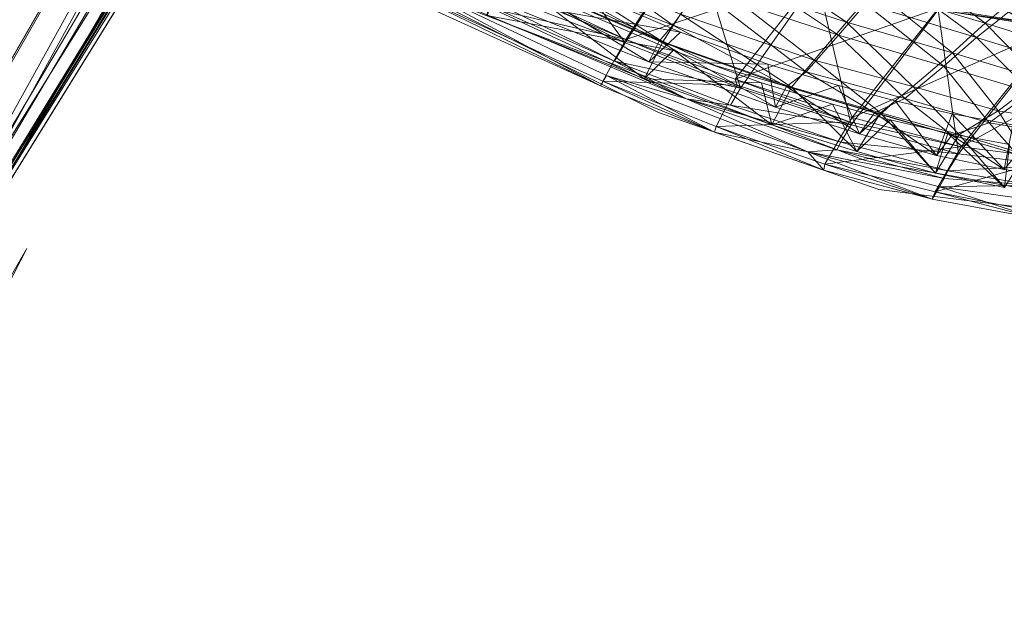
# Model space of a CAD drawing. Header units: inches. Extents: x -296 to -171, y 54 to 179.
# Tile 40 of 75: x -279.71 to -273.84, y 61.8 to 65.35. Entities that reach past the tile are written whole.
import ezdxf

# ---------------------------------------------------------------- set-up
doc = ezdxf.new("R2010")
doc.units = ezdxf.units.IN
doc.header["$LTSCALE"] = 0.299896
doc.header["$MEASUREMENT"] = 0
doc.layers.add('A-FURN-HAWORTH-ATT', color=7, linetype='Continuous')
doc.layers.add('CET Default', color=7, linetype='Continuous')
doc.layers.add('A-FURN-P-SEAT', color=7, linetype='Continuous', true_color=0xce0000)
doc.layers.add('CET color Grey80', color=7, linetype='Continuous', true_color=0xcccdc8)
doc.styles.add('Arial', font='arial.ttf')

# ---------------------------------------------------------------- blocks, each defined once
blk = doc.blocks.new('*C69')
at = {"layer": 'A-FURN-P-SEAT', "linetype": 'Continuous', "lineweight": 0}
for points in [[(-0.8605, 27.5778), (-0.8924, 26.9027), (-0.8924, 25.7328), (-0.8605, 25.0576), (-0.8605, 27.5778)], [(9.791, 16.3322), (9.1557, 16.8699), (8.3723, 18.997), (7.887, 19.905), (7.0434, 20.8539), (6.4797, 21.2731), (5.6944, 21.6159), (3.8709, 22.0595), (1.2873, 22.2892), (-1.2873, 22.2892), (-3.8709, 22.0595), (-5.6944, 21.6159), (-6.7786, 21.1517), (-7.887, 19.905), (-8.3723, 18.997), (-9.1557, 16.8699), (-9.791, 16.3322), (-9.8056, 15.7726), (-5.8614, 16.3932), (1.7221, 16.5101), (7.1642, 16.1882), (9.8056, 15.7726), (9.791, 16.3322)]]:
    blk.add_lwpolyline(points, close=True, dxfattribs=at)
for points in [[(8.5259, 1.417), (1.7658, 11.352), (1.7183, 11.6179), (1.9567, 11.9406), (13.1683, 15.9804), (13.3484, 16.1786), (13.3874, 16.5331), (13.3874, 16.5331), (13.2065, 16.9112), (12.8493, 16.9854), (1.3996, 13.6518), (1.1322, 13.6888), (0.8989, 14.0153), (0.5164, 26.0845), (0.1372, 26.3058), (-0.5282, 26.0868), (-0.9007, 14.0144), (-1.0185, 13.7714), (-1.4012, 13.6505), (-12.9979, 17.0163)], [(3.7176, 22.4706), (0, 22.6994), (-3.7176, 22.4706), (-5.0865, 22.2104), (-6.8159, 21.4823), (-7.6765, 20.6877), (-9.5419, 20.26), (-9.9815, 19.7036), (-10.0826, 18.8126), (-10.3897, 18.8231), (-10.5124, 17.6049), (-10.115, 16.4274), (-9.7353, 16.1932), (-8.2639, 16.9075), (-7.6002, 18.3869), (-5.8408, 18.5032), (-4.4815, 18.2375), (-3.4639, 17.7498), (-2.6681, 16.8798), (-2.2447, 16.0431), (-2.034, 14.7768), (-1.9097, 11.9308)], [(2.0107, 22.5662), (-2.0107, 22.5662), (-4.9304, 22.1023), (-6.3739, 21.5788), (-7.3101, 20.9475), (-8.4111, 19.1248), (-9.0643, 17.3986), (-9.8345, 16.6853), (-9.9496, 15.9832), (-9.8317, 15.7688), (-9.5944, 15.8711), (-9.1633, 16.7867), (-7.2332, 17.7614), (-3.5833, 18.9446), (-1.9328, 19.216), (0, 19.3589), (1.9328, 19.216), (4.1951, 18.844)]]:
    blk.add_lwpolyline(points, dxfattribs=at)
at = {"layer": 'A-FURN-HAWORTH-ATT', "linetype": 'Continuous', "style": 'Arial'}
for tag in ['CAPPN', 'CAPTG', 'CAPQT', 'CAPMC', 'CAPMG', 'L2', 'L3', 'PSPN', 'PST1', 'PST2', 'PST3', 'PSQT', 'PSMC', 'L1']:
    blk.add_attdef(tag, (0, 0), '', height=0.00394, dxfattribs=at).dxf.unprotected_set("ltscale", 0)
blk = doc.blocks.new('*C115')
at = {"layer": 'CET color Grey80', "linetype": 'Continuous', "lineweight": 0}
for points in [[(-0.5754, 13.6971, 4.112), (-0.8973, 14.1225, 4.052), (-0.5366, 25.8152, 2.9071), (-0.5754, 13.6971, 4.112)], [(-0.8973, 14.1225, 4.052), (-0.5086, 25.7904, 3.4131), (-0.5366, 25.8152, 2.9071), (-0.8973, 14.1225, 4.052)], [(-0.5754, 13.6971, 4.112), (-0.5366, 25.8152, 2.9071), (-0.4438, 25.407, 2.8919), (-0.5754, 13.6971, 4.112)], [(0.8955, 14.1235, 4.052), (0.4322, 25.407, 2.8919), (0.525, 25.8152, 2.9074), (0.8955, 14.1235, 4.052)], [(0.8422, 13.9568, 5.914), (0.525, 25.8152, 2.9074), (0.5021, 25.7898, 3.4128), (0.8422, 13.9568, 5.914)], [(0.8422, 13.9568, 5.914), (0.8955, 14.1235, 4.052), (0.525, 25.8152, 2.9074), (0.8422, 13.9568, 5.914)], [(-0.8973, 14.1225, 4.052), (-0.8439, 13.9526, 5.9165), (-0.5086, 25.7904, 3.4131), (-0.8973, 14.1225, 4.052)], [(-0.8197, 13.8845, 5.9534), (-0.5086, 25.7904, 3.4131), (-0.8439, 13.9526, 5.9165), (-0.8197, 13.8845, 5.9534)], [(-0.8197, 13.8845, 5.9534), (-0.4993, 25.7794, 3.4449), (-0.5086, 25.7904, 3.4131), (-0.8197, 13.8845, 5.9534)], [(-0.8024, 13.9896, 5.9322), (-0.4993, 25.7794, 3.4449), (-0.8197, 13.8845, 5.9534), (-0.8024, 13.9896, 5.9322)], [(-0.8024, 13.9896, 5.9322), (-0.4909, 25.7659, 3.4724), (-0.4993, 25.7794, 3.4449), (-0.8024, 13.9896, 5.9322)], [(-0.4056, 25.6771, 3.6151), (-0.4909, 25.7659, 3.4724), (-0.8024, 13.9896, 5.9322), (-0.4056, 25.6771, 3.6151)], [(0.4057, 25.6771, 3.615), (0.8009, 13.9907, 5.9322), (0.4864, 25.7656, 3.4729), (0.4057, 25.6771, 3.615)], [(0.4864, 25.7656, 3.4729), (0.8203, 14.0189, 5.9177), (0.4942, 25.7793, 3.4452), (0.4864, 25.7656, 3.4729)], [(0.4864, 25.7656, 3.4729), (0.8009, 13.9907, 5.9322), (0.8203, 14.0189, 5.9177), (0.4864, 25.7656, 3.4729)], [(0.4942, 25.7793, 3.4452), (0.8422, 13.9568, 5.914), (0.5021, 25.7898, 3.4128), (0.4942, 25.7793, 3.4452)], [(0.4942, 25.7793, 3.4452), (0.8203, 14.0189, 5.9177), (0.8422, 13.9568, 5.914), (0.4942, 25.7793, 3.4452)], [(-0.4056, 25.6771, 3.6151), (-0.8024, 13.9896, 5.9322), (-0.5373, 13.6059, 6.0459), (-0.4056, 25.6771, 3.6151)], [(-0.1834, 13.697, 6.0459), (-0.4056, 25.6771, 3.6151), (-0.5373, 13.6059, 6.0459), (-0.1834, 13.697, 6.0459)], [(-0.1834, 13.697, 6.0459), (-0.2301, 25.6627, 3.7106), (-0.4056, 25.6771, 3.6151), (-0.1834, 13.697, 6.0459)], [(0.1824, 13.697, 6.0459), (0.5349, 13.607, 6.0459), (0.4057, 25.6771, 3.615), (0.1824, 13.697, 6.0459)], [(0.1824, 13.697, 6.0459), (0.4057, 25.6771, 3.615), (0.2301, 25.6627, 3.7107), (0.1824, 13.697, 6.0459)], [(0.4057, 25.6771, 3.615), (0.5349, 13.607, 6.0459), (0.8009, 13.9907, 5.9322), (0.4057, 25.6771, 3.615)], [(-0.1834, 13.697, 6.0459), (0.2301, 25.6627, 3.7107), (-0.2301, 25.6627, 3.7106), (-0.1834, 13.697, 6.0459)], [(-0.1834, 13.697, 6.0459), (0.1824, 13.697, 6.0459), (0.2301, 25.6627, 3.7107), (-0.1834, 13.697, 6.0459)], [(-0.1958, 13.795, 4.112), (-0.5754, 13.6971, 4.112), (-0.4438, 25.407, 2.8919), (-0.1958, 13.795, 4.112)], [(-0.1958, 13.795, 4.112), (-0.4438, 25.407, 2.8919), (-0.2171, 25.2331, 2.8919), (-0.1958, 13.795, 4.112)], [(0.5733, 13.6979, 4.112), (0.2055, 25.2331, 2.8919), (0.4322, 25.407, 2.8919), (0.5733, 13.6979, 4.112)], [(0.8955, 14.1235, 4.052), (0.5733, 13.6979, 4.112), (0.4322, 25.407, 2.8919), (0.8955, 14.1235, 4.052)], [(0.5733, 13.6979, 4.112), (0.1947, 13.795, 4.112), (0.2055, 25.2331, 2.8919), (0.5733, 13.6979, 4.112)], [(-3.3392, 22.5066, 34.2445), (-1.9903, 22.601, 34.4817), (-1.9909, 22.6349, 34.3989), (-3.3392, 22.5066, 34.2445)], [(-3.3392, 22.5066, 34.2445), (-1.9909, 22.6349, 34.3989), (-1.9912, 22.5451, 34.184), (-3.3392, 22.5066, 34.2445)], [(-3.3392, 22.5066, 34.2445), (-3.3375, 22.4737, 34.3124), (-1.9903, 22.601, 34.4817), (-3.3392, 22.5066, 34.2445)], [(-3.3328, 22.1909, 34.3894), (-1.9903, 22.601, 34.4817), (-3.3375, 22.4737, 34.3124), (-3.3328, 22.1909, 34.3894)], [(-3.3328, 22.1909, 34.3894), (-1.9906, 22.36, 34.5345), (-1.9903, 22.601, 34.4817), (-3.3328, 22.1909, 34.3894)], [(-4.0665, 22.4043, 34.1184), (-3.3375, 22.4737, 34.3124), (-3.3392, 22.5066, 34.2445), (-4.0665, 22.4043, 34.1184)], [(-4.0665, 22.4043, 34.1184), (-3.3392, 22.5066, 34.2445), (-3.34, 22.4347, 34.0439), (-4.0665, 22.4043, 34.1184)], [(-3.8232, 22.3161, 33.8575), (-3.34, 22.4347, 34.0439), (-1.9912, 22.5451, 34.184), (-3.8232, 22.3161, 33.8575)], [(-3.8232, 22.3161, 33.8575), (-1.9912, 22.5451, 34.184), (-1.9909, 22.4786, 34.0906), (-3.8232, 22.3161, 33.8575)], [(-3.3392, 22.5066, 34.2445), (-1.9912, 22.5451, 34.184), (-3.34, 22.4347, 34.0439), (-3.3392, 22.5066, 34.2445)], [(-4.0665, 22.4043, 34.1184), (-4.0577, 22.3714, 34.1754), (-3.3375, 22.4737, 34.3124), (-4.0665, 22.4043, 34.1184)], [(-4.044, 22.0949, 34.2593), (-3.3375, 22.4737, 34.3124), (-4.0577, 22.3714, 34.1754), (-4.044, 22.0949, 34.2593)], [(-4.044, 22.0949, 34.2593), (-3.3328, 22.1909, 34.3894), (-3.3375, 22.4737, 34.3124), (-4.044, 22.0949, 34.2593)], [(-3.3384, 22.3366, 33.8978), (-3.8232, 22.3161, 33.8575), (-1.9909, 22.4786, 34.0906), (-3.3384, 22.3366, 33.8978)], [(-2.5414, 22.4818, 37.3861), (-2.4659, 22.2432, 34.1895), (-3.6098, 22.1061, 34.0128), (-2.5414, 22.4818, 37.3861)], [(-2.5414, 22.4818, 37.3861), (-3.6098, 22.1061, 34.0128), (-3.544, 22.3399, 37.2245), (-2.5414, 22.4818, 37.3861)], [(-3.544, 22.3399, 37.2245), (-2.5359, 22.208, 37.5418), (-2.5414, 22.4818, 37.3861), (-3.544, 22.3399, 37.2245)], [(-3.3384, 22.3366, 33.8978), (-1.9909, 22.4786, 34.0906), (-1.9906, 22.4254, 34.0536), (-3.3384, 22.3366, 33.8978)], [(-4.7451, 22.2753, 33.9393), (-4.0577, 22.3714, 34.1754), (-4.0665, 22.4043, 34.1184), (-4.7451, 22.2753, 33.9393)], [(-4.7451, 22.2753, 33.9393), (-4.0665, 22.4043, 34.1184), (-4.6073, 22.2285, 33.7473), (-4.7451, 22.2753, 33.9393)], [(-3.8232, 22.3161, 33.8575), (-4.6073, 22.2285, 33.7473), (-3.34, 22.4347, 34.0439), (-3.8232, 22.3161, 33.8575)], [(-4.0665, 22.4043, 34.1184), (-3.34, 22.4347, 34.0439), (-4.6073, 22.2285, 33.7473), (-4.0665, 22.4043, 34.1184)], [(-3.3389, 22.211, 33.8543), (-3.3384, 22.3366, 33.8978), (-1.9906, 22.4254, 34.0536), (-3.3389, 22.211, 33.8543)], [(-3.3389, 22.211, 33.8543), (-1.9906, 22.4254, 34.0536), (-1.9922, 22.2993, 34.0172), (-3.3389, 22.211, 33.8543)], [(-4.7451, 22.2753, 33.9393), (-4.7313, 22.2419, 34.0018), (-4.0577, 22.3714, 34.1754), (-4.7451, 22.2753, 33.9393)], [(-4.7344, 21.9493, 34.0739), (-4.044, 22.0949, 34.2593), (-4.0577, 22.3714, 34.1754), (-4.7344, 21.9493, 34.0739)], [(-4.7344, 21.9493, 34.0739), (-4.0577, 22.3714, 34.1754), (-4.7313, 22.2419, 34.0018), (-4.7344, 21.9493, 34.0739)], [(-3.544, 22.3399, 37.2245), (-4.1617, 22.0106, 33.9011), (-4.3409, 22.1959, 37.0291), (-3.544, 22.3399, 37.2245)], [(-4.3409, 22.1959, 37.0291), (-3.5314, 22.093, 37.3793), (-3.544, 22.3399, 37.2245), (-4.3409, 22.1959, 37.0291)], [(-3.544, 22.3399, 37.2245), (-3.6098, 22.1061, 34.0128), (-4.1617, 22.0106, 33.9011), (-3.544, 22.3399, 37.2245)], [(-4.0697, 22.1008, 33.6905), (-4.0685, 22.2171, 33.7458), (-3.3384, 22.3366, 33.8978), (-4.0697, 22.1008, 33.6905)], [(-4.0697, 22.1008, 33.6905), (-3.3384, 22.3366, 33.8978), (-3.3389, 22.211, 33.8543), (-4.0697, 22.1008, 33.6905)], [(-4.0685, 22.2171, 33.7458), (-3.8232, 22.3161, 33.8575), (-3.3384, 22.3366, 33.8978), (-4.0685, 22.2171, 33.7458)], [(-2.5248, 22.3786, 37.3311), (-3.5177, 22.2377, 37.1713), (-3.5932, 21.9895, 34.0211), (-2.5248, 22.3786, 37.3311)], [(-2.5248, 22.3786, 37.3311), (-3.5932, 21.9895, 34.0211), (-2.4554, 22.1259, 34.1983), (-2.5248, 22.3786, 37.3311)], [(-3.544, 22.3399, 37.2245), (-3.5314, 22.093, 37.3793), (-2.5359, 22.208, 37.5418), (-3.544, 22.3399, 37.2245)], [(-3.5177, 22.2377, 37.1713), (-2.5248, 22.3786, 37.3311), (-2.5216, 22.2145, 37.4247), (-3.5177, 22.2377, 37.1713)], [(-3.3328, 22.1909, 34.3894), (-1.9911, 22.3109, 34.5064), (-1.9906, 22.36, 34.5345), (-3.3328, 22.1909, 34.3894)], [(-5.3908, 22.1024, 33.6732), (-4.7313, 22.2419, 34.0018), (-4.7451, 22.2753, 33.9393), (-5.3908, 22.1024, 33.6732)], [(-5.3908, 22.1024, 33.6732), (-4.7451, 22.2753, 33.9393), (-4.6073, 22.2285, 33.7473), (-5.3908, 22.1024, 33.6732)], [(-4.7487, 22.0795, 33.5398), (-4.7506, 22.1312, 33.5854), (-3.8232, 22.3161, 33.8575), (-4.7487, 22.0795, 33.5398)], [(-4.7506, 22.1312, 33.5854), (-4.6073, 22.2285, 33.7473), (-3.8232, 22.3161, 33.8575), (-4.7506, 22.1312, 33.5854)], [(-4.7487, 22.0795, 33.5398), (-3.8232, 22.3161, 33.8575), (-4.0685, 22.2171, 33.7458), (-4.7487, 22.0795, 33.5398)], [(-3.3677, 21.4297, 33.7093), (-1.9911, 22.3109, 34.5064), (-3.3328, 22.1909, 34.3894), (-3.3677, 21.4297, 33.7093)], [(-3.3389, 22.211, 33.8543), (-1.9922, 22.2993, 34.0172), (-1.9965, 21.6159, 33.8817), (-3.3389, 22.211, 33.8543)], [(-5.391, 21.9589, 33.3166), (-5.3929, 22.0169, 33.4268), (-4.6073, 22.2285, 33.7473), (-5.391, 21.9589, 33.3166)], [(-5.3908, 22.1024, 33.6732), (-4.6073, 22.2285, 33.7473), (-5.3929, 22.0169, 33.4268), (-5.3908, 22.1024, 33.6732)], [(-5.391, 21.9589, 33.3166), (-4.6073, 22.2285, 33.7473), (-4.7506, 22.1312, 33.5854), (-5.391, 21.9589, 33.3166)], [(-5.3908, 22.1024, 33.6732), (-5.3844, 22.0559, 33.7545), (-4.7313, 22.2419, 34.0018), (-5.3908, 22.1024, 33.6732)], [(-5.3844, 21.7459, 33.844), (-4.7344, 21.9493, 34.0739), (-4.7313, 22.2419, 34.0018), (-5.3844, 21.7459, 33.844)], [(-5.3844, 21.7459, 33.844), (-4.7313, 22.2419, 34.0018), (-5.3844, 22.0559, 33.7545), (-5.3844, 21.7459, 33.844)], [(-4.7518, 21.9601, 33.4825), (-4.7487, 22.0795, 33.5398), (-4.0685, 22.2171, 33.7458), (-4.7518, 21.9601, 33.4825)], [(-4.7518, 21.9601, 33.4825), (-4.0685, 22.2171, 33.7458), (-4.0697, 22.1008, 33.6905), (-4.7518, 21.9601, 33.4825)], [(-3.5177, 22.2377, 37.1713), (-4.3071, 22.0949, 36.9781), (-4.1399, 21.8948, 33.9093), (-3.5177, 22.2377, 37.1713)], [(-4.3071, 22.0949, 36.9781), (-3.5177, 22.2377, 37.1713), (-3.5091, 22.101, 37.2636), (-4.3071, 22.0949, 36.9781)], [(-3.5177, 22.2377, 37.1713), (-4.1399, 21.8948, 33.9093), (-3.5932, 21.9895, 34.0211), (-3.5177, 22.2377, 37.1713)], [(-3.3716, 21.4494, 33.6904), (-4.0697, 22.1008, 33.6905), (-3.3389, 22.211, 33.8543), (-3.3716, 21.4494, 33.6904)], [(-2.5297, 22.0468, 37.4148), (-2.5359, 22.208, 37.5418), (-3.5314, 22.093, 37.3793), (-2.5297, 22.0468, 37.4148)], [(-3.5177, 22.2377, 37.1713), (-2.5216, 22.2145, 37.4247), (-3.5091, 22.101, 37.2636), (-3.5177, 22.2377, 37.1713)], [(-2.5249, 22.1232, 37.325), (-3.5091, 22.101, 37.2636), (-2.5216, 22.2145, 37.4247), (-2.5249, 22.1232, 37.325)], [(-3.3389, 22.211, 33.8543), (-1.9965, 21.6159, 33.8817), (-3.3716, 21.4494, 33.6904), (-3.3389, 22.211, 33.8543)], [(-4.3409, 22.1959, 37.0291), (-4.5928, 21.9092, 33.7848), (-4.8603, 22.0804, 36.8887), (-4.3409, 22.1959, 37.0291)], [(-4.8603, 22.0804, 36.8887), (-4.3297, 21.9432, 37.1923), (-4.3409, 22.1959, 37.0291), (-4.8603, 22.0804, 36.8887)], [(-4.3409, 22.1959, 37.0291), (-4.1617, 22.0106, 33.9011), (-4.5928, 21.9092, 33.7848), (-4.3409, 22.1959, 37.0291)], [(-4.3409, 22.1959, 37.0291), (-4.3297, 21.9432, 37.1923), (-3.5314, 22.093, 37.3793), (-4.3409, 22.1959, 37.0291)], [(-4.1288, 21.2879, 33.5363), (-3.3677, 21.4297, 33.7093), (-3.3328, 22.1909, 34.3894), (-4.1288, 21.2879, 33.5363)], [(-4.1288, 21.2879, 33.5363), (-3.3328, 22.1909, 34.3894), (-4.0158, 22.0693, 34.2334), (-4.1288, 21.2879, 33.5363)], [(-4.044, 22.0949, 34.2593), (-4.0158, 22.0693, 34.2334), (-3.3328, 22.1909, 34.3894), (-4.044, 22.0949, 34.2593)], [(-5.9911, 21.8893, 33.3267), (-5.3844, 22.0559, 33.7545), (-5.3908, 22.1024, 33.6732), (-5.9911, 21.8893, 33.3267)], [(-5.9911, 21.8893, 33.3267), (-5.3908, 22.1024, 33.6732), (-5.3929, 22.0169, 33.4268), (-5.9911, 21.8893, 33.3267)], [(-5.3882, 21.9081, 33.2687), (-5.391, 21.9589, 33.3166), (-4.7506, 22.1312, 33.5854), (-5.3882, 21.9081, 33.2687)], [(-5.3882, 21.9081, 33.2687), (-4.7506, 22.1312, 33.5854), (-4.7487, 22.0795, 33.5398), (-5.3882, 21.9081, 33.2687)], [(-4.3071, 22.0949, 36.9781), (-4.8206, 21.9819, 36.8371), (-4.5669, 21.7942, 33.7934), (-4.3071, 22.0949, 36.9781)], [(-4.8206, 21.9819, 36.8371), (-4.3071, 22.0949, 36.9781), (-4.3019, 21.9546, 37.0781), (-4.8206, 21.9819, 36.8371)], [(-4.1382, 21.3052, 33.5155), (-4.7518, 21.9601, 33.4825), (-4.0697, 22.1008, 33.6905), (-4.1382, 21.3052, 33.5155)], [(-4.7344, 21.9493, 34.0739), (-4.0158, 22.0693, 34.2334), (-4.044, 22.0949, 34.2593), (-4.7344, 21.9493, 34.0739)], [(-4.3071, 22.0949, 36.9781), (-4.5669, 21.7942, 33.7934), (-4.1399, 21.8948, 33.9093), (-4.3071, 22.0949, 36.9781)], [(-3.5387, 21.8981, 37.2235), (-3.5314, 22.093, 37.3793), (-4.3297, 21.9432, 37.1923), (-3.5387, 21.8981, 37.2235)], [(-4.3071, 22.0949, 36.9781), (-3.5091, 22.101, 37.2636), (-4.3019, 21.9546, 37.0781), (-4.3071, 22.0949, 36.9781)], [(-3.5323, 21.9775, 37.1363), (-4.3019, 21.9546, 37.0781), (-3.5091, 22.101, 37.2636), (-3.5323, 21.9775, 37.1363)], [(-3.3716, 21.4494, 33.6904), (-4.1382, 21.3052, 33.5155), (-4.0697, 22.1008, 33.6905), (-3.3716, 21.4494, 33.6904)], [(-2.5297, 22.0468, 37.4148), (-3.5314, 22.093, 37.3793), (-3.5387, 21.8981, 37.2235), (-2.5297, 22.0468, 37.4148)], [(-2.544, 21.878, 37.0953), (-3.5323, 21.9775, 37.1363), (-2.5249, 22.1232, 37.325), (-2.544, 21.878, 37.0953)], [(-2.5249, 22.1232, 37.325), (-3.5323, 21.9775, 37.1363), (-3.5091, 22.101, 37.2636), (-2.5249, 22.1232, 37.325)], [(-5.9911, 21.8893, 33.3267), (-5.9923, 21.8484, 33.4396), (-5.3844, 22.0559, 33.7545), (-5.9911, 21.8893, 33.3267)], [(-5.8946, 21.5315, 33.5922), (-5.3844, 22.0559, 33.7545), (-5.9923, 21.8484, 33.4396), (-5.8946, 21.5315, 33.5922)], [(-5.8946, 21.5315, 33.5922), (-5.3844, 21.7459, 33.844), (-5.3844, 22.0559, 33.7545), (-5.8946, 21.5315, 33.5922)], [(-5.3927, 21.7886, 33.2079), (-5.3882, 21.9081, 33.2687), (-4.7487, 22.0795, 33.5398), (-5.3927, 21.7886, 33.2079)], [(-5.3927, 21.7886, 33.2079), (-4.7487, 22.0795, 33.5398), (-4.7518, 21.9601, 33.4825), (-5.3927, 21.7886, 33.2079)], [(-4.8603, 22.0804, 36.8887), (-4.937, 21.8184, 33.6554), (-5.33, 21.9573, 36.7511), (-4.8603, 22.0804, 36.8887)], [(-5.33, 21.9573, 36.7511), (-4.8668, 21.8104, 37.0371), (-4.8603, 22.0804, 36.8887), (-5.33, 21.9573, 36.7511)], [(-4.8603, 22.0804, 36.8887), (-4.5928, 21.9092, 33.7848), (-4.937, 21.8184, 33.6554), (-4.8603, 22.0804, 36.8887)], [(-4.8603, 22.0804, 36.8887), (-4.8668, 21.8104, 37.0371), (-4.3297, 21.9432, 37.1923), (-4.8603, 22.0804, 36.8887)], [(-4.855, 21.0967, 33.2697), (-4.1288, 21.2879, 33.5363), (-4.0158, 22.0693, 34.2334), (-4.855, 21.0967, 33.2697)], [(-4.855, 21.0967, 33.2697), (-4.0158, 22.0693, 34.2334), (-4.7349, 21.919, 34.0691), (-4.855, 21.0967, 33.2697)], [(-4.7344, 21.9493, 34.0739), (-4.7349, 21.919, 34.0691), (-4.0158, 22.0693, 34.2334), (-4.7344, 21.9493, 34.0739)], [(-5.9911, 21.8893, 33.3267), (-5.3929, 22.0169, 33.4268), (-5.9056, 21.8102, 33.0737), (-5.9911, 21.8893, 33.3267)], [(-5.8696, 21.7299, 32.9798), (-5.9056, 21.8102, 33.0737), (-5.3929, 22.0169, 33.4268), (-5.8696, 21.7299, 32.9798)], [(-5.8696, 21.7299, 32.9798), (-5.3929, 22.0169, 33.4268), (-5.391, 21.9589, 33.3166), (-5.8696, 21.7299, 32.9798)], [(-4.8206, 21.9819, 36.8371), (-5.2837, 21.8624, 36.6981), (-4.9066, 21.7045, 33.6643), (-4.8206, 21.9819, 36.8371)], [(-5.2837, 21.8624, 36.6981), (-4.8206, 21.9819, 36.8371), (-4.836, 21.8287, 36.9245), (-5.2837, 21.8624, 36.6981)], [(-4.8206, 21.9819, 36.8371), (-4.9066, 21.7045, 33.6643), (-4.5669, 21.7942, 33.7934), (-4.8206, 21.9819, 36.8371)], [(-4.8206, 21.9819, 36.8371), (-4.3019, 21.9546, 37.0781), (-4.836, 21.8287, 36.9245), (-4.8206, 21.9819, 36.8371)], [(-3.556, 21.713, 36.8671), (-4.36, 21.8192, 36.9161), (-3.5323, 21.9775, 37.1363), (-3.556, 21.713, 36.8671)], [(-3.5323, 21.9775, 37.1363), (-4.36, 21.8192, 36.9161), (-4.3019, 21.9546, 37.0781), (-3.5323, 21.9775, 37.1363)], [(-2.544, 21.878, 37.0953), (-3.556, 21.713, 36.8671), (-3.5323, 21.9775, 37.1363), (-2.544, 21.878, 37.0953)], [(-5.8696, 21.7299, 32.9798), (-5.391, 21.9589, 33.3166), (-5.3882, 21.9081, 33.2687), (-5.8696, 21.7299, 32.9798)], [(-5.33, 21.9573, 36.7511), (-5.2759, 21.7138, 33.5197), (-5.7302, 21.825, 36.5908), (-5.33, 21.9573, 36.7511)], [(-5.7302, 21.825, 36.5908), (-5.3378, 21.6884, 36.8693), (-5.33, 21.9573, 36.7511), (-5.7302, 21.825, 36.5908)], [(-5.5228, 20.8391, 32.9167), (-4.855, 21.0967, 33.2697), (-4.7349, 21.919, 34.0691), (-5.5228, 20.8391, 32.9167)], [(-5.5228, 20.8391, 32.9167), (-4.7349, 21.919, 34.0691), (-5.3844, 21.7459, 33.844), (-5.5228, 20.8391, 32.9167)], [(-4.8585, 21.1064, 33.2597), (-5.3927, 21.7886, 33.2079), (-4.7518, 21.9601, 33.4825), (-4.8585, 21.1064, 33.2597)], [(-5.3844, 21.7459, 33.844), (-4.7349, 21.919, 34.0691), (-4.7344, 21.9493, 34.0739), (-5.3844, 21.7459, 33.844)], [(-5.33, 21.9573, 36.7511), (-5.3378, 21.6884, 36.8693), (-4.8668, 21.8104, 37.0371), (-5.33, 21.9573, 36.7511)], [(-5.33, 21.9573, 36.7511), (-4.937, 21.8184, 33.6554), (-5.2759, 21.7138, 33.5197), (-5.33, 21.9573, 36.7511)], [(-4.3662, 21.7359, 36.9996), (-4.3297, 21.9432, 37.1923), (-4.8668, 21.8104, 37.0371), (-4.3662, 21.7359, 36.9996)], [(-4.1382, 21.3052, 33.5155), (-4.8585, 21.1064, 33.2597), (-4.7518, 21.9601, 33.4825), (-4.1382, 21.3052, 33.5155)], [(-4.36, 21.8192, 36.9161), (-4.836, 21.8287, 36.9245), (-4.3019, 21.9546, 37.0781), (-4.36, 21.8192, 36.9161)], [(-3.5387, 21.8981, 37.2235), (-4.3297, 21.9432, 37.1923), (-4.3662, 21.7359, 36.9996), (-3.5387, 21.8981, 37.2235)], [(-5.9085, 21.5682, 32.8853), (-5.8696, 21.7299, 32.9798), (-5.3882, 21.9081, 33.2687), (-5.9085, 21.5682, 32.8853)], [(-5.9085, 21.5682, 32.8853), (-5.3882, 21.9081, 33.2687), (-5.3927, 21.7886, 33.2079), (-5.9085, 21.5682, 32.8853)], [(-5.2837, 21.8624, 36.6981), (-5.6751, 21.7337, 36.5401), (-5.2407, 21.6015, 33.5289), (-5.2837, 21.8624, 36.6981)], [(-5.6751, 21.7337, 36.5401), (-5.2837, 21.8624, 36.6981), (-5.3012, 21.7121, 36.7596), (-5.6751, 21.7337, 36.5401)], [(-5.2837, 21.8624, 36.6981), (-4.836, 21.8287, 36.9245), (-5.3012, 21.7121, 36.7596), (-5.2837, 21.8624, 36.6981)], [(-5.2837, 21.8624, 36.6981), (-5.2407, 21.6015, 33.5289), (-4.9066, 21.7045, 33.6643), (-5.2837, 21.8624, 36.6981)], [(-3.5607, 21.6251, 36.9459), (-3.5387, 21.8981, 37.2235), (-4.3662, 21.7359, 36.9996), (-3.5607, 21.6251, 36.9459)], [(-5.7302, 21.825, 36.5908), (-5.7407, 21.5925, 36.6943), (-5.3378, 21.6884, 36.8693), (-5.7302, 21.825, 36.5908)], [(-5.7302, 21.825, 36.5908), (-5.2759, 21.7138, 33.5197), (-5.6269, 21.5888, 33.3208), (-5.7302, 21.825, 36.5908)], [(-4.956, 21.5773, 36.7958), (-4.8668, 21.8104, 37.0371), (-5.3378, 21.6884, 36.8693), (-4.956, 21.5773, 36.7958)], [(-4.949, 21.664, 36.7159), (-5.3012, 21.7121, 36.7596), (-4.836, 21.8287, 36.9245), (-4.949, 21.664, 36.7159)], [(-4.3662, 21.7359, 36.9996), (-4.8668, 21.8104, 37.0371), (-4.956, 21.5773, 36.7958), (-4.3662, 21.7359, 36.9996)], [(-4.36, 21.8192, 36.9161), (-4.949, 21.664, 36.7159), (-4.836, 21.8287, 36.9245), (-4.36, 21.8192, 36.9161)], [(-4.4168, 21.5342, 36.6009), (-4.949, 21.664, 36.7159), (-4.36, 21.8192, 36.9161), (-4.4168, 21.5342, 36.6009)], [(-3.556, 21.713, 36.8671), (-4.4168, 21.5342, 36.6009), (-4.36, 21.8192, 36.9161), (-3.556, 21.713, 36.8671)], [(-6.1594, 20.4646, 32.421), (-5.5228, 20.8391, 32.9167), (-5.3844, 21.7459, 33.844), (-6.1594, 20.4646, 32.421)], [(-6.1594, 20.4646, 32.421), (-5.3844, 21.7459, 33.844), (-5.8946, 21.5315, 33.5922), (-6.1594, 20.4646, 32.421)], [(-5.5303, 20.8458, 32.9023), (-5.9085, 21.5682, 32.8853), (-5.3927, 21.7886, 33.2079), (-5.5303, 20.8458, 32.9023)], [(-4.8585, 21.1064, 33.2597), (-5.5303, 20.8458, 32.9023), (-5.3927, 21.7886, 33.2079), (-4.8585, 21.1064, 33.2597)], [(-5.6751, 21.7337, 36.5401), (-6.0832, 21.5734, 36.3178), (-5.5865, 21.4781, 33.33), (-5.6751, 21.7337, 36.5401)], [(-6.0832, 21.5734, 36.3178), (-5.6751, 21.7337, 36.5401), (-5.6944, 21.6159, 36.5882), (-6.0832, 21.5734, 36.3178)], [(-5.4684, 21.4497, 36.5958), (-5.3378, 21.6884, 36.8693), (-5.7407, 21.5925, 36.6943), (-5.4684, 21.4497, 36.5958)], [(-5.6751, 21.7337, 36.5401), (-5.3012, 21.7121, 36.7596), (-5.6944, 21.6159, 36.5882), (-5.6751, 21.7337, 36.5401)], [(-5.4571, 21.5372, 36.5173), (-5.6944, 21.6159, 36.5882), (-5.3012, 21.7121, 36.7596), (-5.4571, 21.5372, 36.5173)], [(-5.6751, 21.7337, 36.5401), (-5.5865, 21.4781, 33.33), (-5.2407, 21.6015, 33.5289), (-5.6751, 21.7337, 36.5401)], [(-4.956, 21.5773, 36.7958), (-5.3378, 21.6884, 36.8693), (-5.4684, 21.4497, 36.5958), (-4.956, 21.5773, 36.7958)], [(-4.949, 21.664, 36.7159), (-5.4571, 21.5372, 36.5173), (-5.3012, 21.7121, 36.7596), (-4.949, 21.664, 36.7159)], [(-4.4214, 21.4433, 36.6763), (-4.3662, 21.7359, 36.9996), (-4.956, 21.5773, 36.7958), (-4.4214, 21.4433, 36.6763)], [(-3.5607, 21.6251, 36.9459), (-4.3662, 21.7359, 36.9996), (-4.4214, 21.4433, 36.6763), (-3.5607, 21.6251, 36.9459)], [(-3.5856, 21.4788, 36.5758), (-4.4168, 21.5342, 36.6009), (-3.556, 21.713, 36.8671), (-3.5856, 21.4788, 36.5758)], [(-5.0542, 21.3793, 36.3706), (-5.4571, 21.5372, 36.5173), (-4.949, 21.664, 36.7159), (-5.0542, 21.3793, 36.3706)], [(-4.4168, 21.5342, 36.6009), (-5.0542, 21.3793, 36.3706), (-4.949, 21.664, 36.7159), (-4.4168, 21.5342, 36.6009)], [(-3.5882, 21.3836, 36.6456), (-3.5607, 21.6251, 36.9459), (-4.4214, 21.4433, 36.6763), (-3.5882, 21.3836, 36.6456)], [(-5.4684, 21.4497, 36.5958), (-5.7407, 21.5925, 36.6943), (-6.0236, 21.2383, 36.2646), (-5.4684, 21.4497, 36.5958)], [(-5.4571, 21.5372, 36.5173), (-6.0125, 21.3278, 36.1883), (-5.6944, 21.6159, 36.5882), (-5.4571, 21.5372, 36.5173)], [(-5.0594, 21.2864, 36.4433), (-4.956, 21.5773, 36.7958), (-5.4684, 21.4497, 36.5958), (-5.0594, 21.2864, 36.4433)], [(-4.4214, 21.4433, 36.6763), (-4.956, 21.5773, 36.7958), (-5.0594, 21.2864, 36.4433), (-4.4214, 21.4433, 36.6763)], [(-5.5834, 21.2544, 36.1623), (-6.0125, 21.3278, 36.1883), (-5.4571, 21.5372, 36.5173), (-5.5834, 21.2544, 36.1623)], [(-5.0542, 21.3793, 36.3706), (-5.5834, 21.2544, 36.1623), (-5.4571, 21.5372, 36.5173), (-5.0542, 21.3793, 36.3706)], [(-4.4644, 21.2908, 36.275), (-5.0542, 21.3793, 36.3706), (-4.4168, 21.5342, 36.6009), (-4.4644, 21.2908, 36.275)], [(-3.5856, 21.4788, 36.5758), (-4.4644, 21.2908, 36.275), (-4.4168, 21.5342, 36.6009), (-3.5856, 21.4788, 36.5758)], [(-5.591, 21.1605, 36.2335), (-5.4684, 21.4497, 36.5958), (-6.0236, 21.2383, 36.2646), (-5.591, 21.1605, 36.2335)], [(-5.0594, 21.2864, 36.4433), (-5.4684, 21.4497, 36.5958), (-5.591, 21.1605, 36.2335), (-5.0594, 21.2864, 36.4433)], [(-4.4664, 21.1931, 36.3413), (-4.4214, 21.4433, 36.6763), (-5.0594, 21.2864, 36.4433), (-4.4664, 21.1931, 36.3413)], [(-3.5882, 21.3836, 36.6456), (-4.4214, 21.4433, 36.6763), (-4.4664, 21.1931, 36.3413), (-3.5882, 21.3836, 36.6456)], [(-5.1382, 21.1344, 36.0188), (-5.5834, 21.2544, 36.1623), (-5.0542, 21.3793, 36.3706), (-5.1382, 21.1344, 36.0188)], [(-4.4644, 21.2908, 36.275), (-5.1382, 21.1344, 36.0188), (-5.0542, 21.3793, 36.3706), (-4.4644, 21.2908, 36.275)], [(-5.1403, 21.0352, 36.0827), (-5.0594, 21.2864, 36.4433), (-5.591, 21.1605, 36.2335), (-5.1403, 21.0352, 36.0827)], [(-4.4664, 21.1931, 36.3413), (-5.0594, 21.2864, 36.4433), (-5.1403, 21.0352, 36.0827), (-4.4664, 21.1931, 36.3413)], [(-4.5165, 21.065, 35.9013), (-5.1382, 21.1344, 36.0188), (-4.4644, 21.2908, 36.275), (-4.5165, 21.065, 35.9013)], [(-5.1382, 21.1344, 36.0188), (-5.6715, 21.0136, 35.8058), (-5.5834, 21.2544, 36.1623), (-5.1382, 21.1344, 36.0188)], [(-5.1403, 21.0352, 36.0827), (-5.591, 21.1605, 36.2335), (-5.6756, 20.9136, 35.8686), (-5.1403, 21.0352, 36.0827)], [(-4.5158, 20.9618, 35.9588), (-4.4664, 21.1931, 36.3413), (-5.1403, 21.0352, 36.0827), (-4.5158, 20.9618, 35.9588)], [(-5.2332, 20.8914, 35.597), (-5.6715, 21.0136, 35.8058), (-5.1382, 21.1344, 36.0188), (-5.2332, 20.8914, 35.597)], [(-5.5228, 20.8391, 32.9167), (-5.5303, 20.8458, 32.9023), (-4.8585, 21.1064, 33.2597), (-5.5228, 20.8391, 32.9167)], [(-5.5228, 20.8391, 32.9167), (-4.8585, 21.1064, 33.2597), (-4.855, 21.0967, 33.2697), (-5.5228, 20.8391, 32.9167)], [(-4.5165, 21.065, 35.9013), (-5.2332, 20.8914, 35.597), (-5.1382, 21.1344, 36.0188), (-4.5165, 21.065, 35.9013)], [(-5.2319, 20.7874, 35.6529), (-5.1403, 21.0352, 36.0827), (-5.6756, 20.9136, 35.8686), (-5.2319, 20.7874, 35.6529)], [(-4.5158, 20.9618, 35.9588), (-5.1403, 21.0352, 36.0827), (-5.2319, 20.7874, 35.6529), (-4.5158, 20.9618, 35.9588)], [(-4.2158, 20.9376, 11.3092), (-4.2283, 20.8738, 11.2327), (-5.5224, 20.8301, 11.4422), (-4.2158, 20.9376, 11.3092)], [(-4.2158, 20.9376, 11.3092), (-5.5224, 20.8301, 11.4422), (-5.4829, 20.873, 11.5082), (-4.2158, 20.9376, 11.3092)], [(-4.2158, 20.9376, 11.3092), (-5.4829, 20.873, 11.5082), (-5.293, 20.9077, 11.8915), (-4.2158, 20.9376, 11.3092)], [(-4.0475, 20.8967, 11.9001), (-5.293, 20.9077, 11.8915), (-5.5335, 20.8228, 12.1019), (-4.0475, 20.8967, 11.9001)], [(-4.062, 20.7977, 11.9908), (-4.0475, 20.8967, 11.9001), (-5.5335, 20.8228, 12.1019), (-4.062, 20.7977, 11.9908)], [(-4.4564, 18.3214, 10.605), (-5.5224, 20.8301, 11.4422), (-4.2283, 20.8738, 11.2327), (-4.4564, 18.3214, 10.605)], [(-4.062, 20.7977, 11.9908), (-5.5335, 20.8228, 12.1019), (-5.2694, 20.745, 12.1445), (-4.062, 20.7977, 11.9908)]]:
    blk.add_3dface(points, dxfattribs=at)
for points, invisible_edges in [([(0.1947, 13.795, 4.112), (-0.1958, 13.795, 4.112), (-0.2171, 25.2331, 2.8919), (0.1947, 13.795, 4.112)], 4), ([(0.1947, 13.795, 4.112), (-0.2171, 25.2331, 2.8919), (0.2055, 25.2331, 2.8919), (0.1947, 13.795, 4.112)], 9)]:
    blk.add_3dface(points, dxfattribs=dict(at, invisible_edges=invisible_edges))
blk = doc.blocks.new('*C106')
at = {"layer": 'CET Default', "linetype": 'Continuous', "lineweight": 0, "rotation": 149.9999999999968}
blk.add_blockref('*C115', (-267.8847, 86.1159), dxfattribs=at)

msp = doc.modelspace()

# ---------------------------------------------------------------- block references
at = {"layer": 'CET Default', "linetype": 'Continuous', "lineweight": 0, "rotation": 149.9999999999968}
msp.add_blockref('*C69', (-267.8847, 86.1159), dxfattribs=at)
at = {"layer": 'CET Default', "linetype": 'Continuous', "lineweight": 0}
msp.add_blockref('*C106', (0, 0), dxfattribs=at)

doc.saveas('drawing.dxf')
